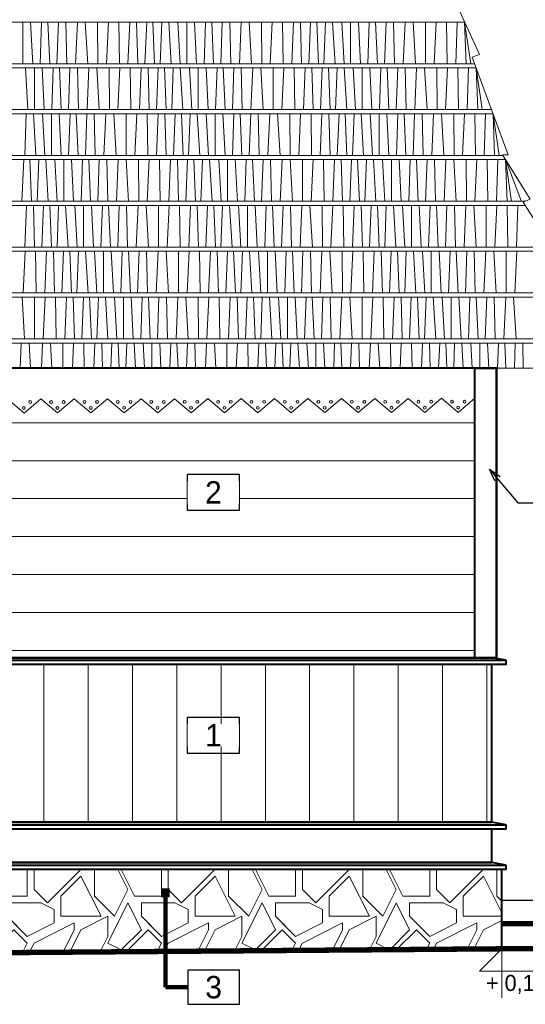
# Model space of a CAD drawing. Header units: centimetres. Extents: x 148485 to 162129, y -6573 to -2118.
# Tile 126 of 167: x 154889 to 155171, y -6244 to -5693. Entities that reach past the tile are written whole.
import ezdxf
from ezdxf import colors
from ezdxf.entities.mleader import LeaderData, LeaderLine
from ezdxf.math import Vec2, Vec3

# ---------------------------------------------------------------- set-up
doc = ezdxf.new("R2010")
doc.units = ezdxf.units.CM
doc.header["$LTSCALE"] = 0.1
doc.layers.get('0').update_dxf_attribs({"color": 45})
for name, color, linetype in [('A_opis_elewacji', 7, 'Continuous'), ('A_opisy elewacji', 7, 'Continuous'), ('A_wymiary_zewn', 4, 'Continuous'), ('widoki_R&F', 4, 'Continuous')]:
    doc.layers.add(name, color=color, linetype=linetype)
for name, color, linetype, lineweight in [('A_Opisy', 7, 'Continuous', 18), ('ELEWACJE - dach podziały', 34, 'Continuous', 15), ('ELEWACJE - gzymsy', 231, 'Continuous', 15), ('ELEWACJE - hacz dachówki', 251, 'Continuous', 9), ('ELEWACJE - ściany', 7, 'Continuous', 40), ('PODSTAWOWE - teren', 54, 'Continuous', 50)]:
    doc.layers.add(name, color=color, linetype=linetype, lineweight=lineweight)
doc.styles.add('CG', font='FL Pismo Techniczne.ttf')
doc.styles.add('Skala 50', font='simplex.shx', dxfattribs={"width": 0.9, "height": 10})
doc.styles.add('TECH', font='flptechn.ttf')
doc.dimstyles.new('PRĘTY 50', dxfattribs={"dimscale": 5, "dimtxt": 1.6, "dimasz": 0.4, "dimexe": 0, "dimexo": 0, "dimgap": 0.5, "dimtad": 1, "dimdec": 1, "dimlfac": 10, "dimrnd": 10, "dimzin": 12, "dimdsep": 46, "dimtxsty": 'TECH', "dimblk1": 'W', "dimblk2": 'W', "dimsah": 1, "dimcen": 0, "dimdle": 10, "dimse1": 1, "dimse2": 1, "dimsd1": 1, "dimsd2": 1, "dimclrd": 7, "dimclre": 256, "dimclrt": 256, "dimaunit": 1, "dimadec": 0, "dimazin": 0, "dimtfac": 8e-05, "dimtdec": 1, "dimtix": 1, "dimtmove": 2, "dimatfit": 3, "dimldrblk": 'W', "dimfxl": 1, "dimtolj": 1, "dimtzin": 9, "dimarcsym": 0})

# ---------------------------------------------------------------- blocks, each defined once
blk = doc.blocks.new('W')
at = {"lineweight": 18}
for p, q in [((66734.27, -158580.87), (66863.49, -158581.14)), ((66733.14, -158582), (66732.87, -158711.22))]:
    blk.add_line(p, q, dxfattribs=at)
for radius in [3.76, 2.45]:
    blk.add_circle((66798.5, -158672.51), radius, dxfattribs=at)
for centre, radius, start, end in [((66734.27, -158582), 1.13, 89.8798, 179.8798), ((66862.51, -158583.96), 2.82, 16.7493, 89.8798), ((66863.49, -158583.97), 2.82, 16.545, 89.8798), ((66805.96, -158667.72), 85.33, 64.9883, 86.6354), ((66799.92, -158770.44), 188.24, 76.2509, 86.6354), ((66805.96, -158667.72), 84.15, 64.9883, 128.2007), ((66786.8, -158606.75), 81.88, 341.5371, 16.7493), ((66786.8, -158606.75), 82.82, 341.5371, 16.545), ((66805.96, -158667.72), 81.8, 68.49, 128.2007), ((66838.39, -158613.2), 26.35, 6.1436, 76.2509), ((66825.6, -158617.88), 28.24, 68.49, 110.1351), ((66829.6, -158617.04), 29.41, 17.0473, 64.9883), ((66858, -158706.25), 122.35, 110.1351, 143.97), ((66829.6, -158617.04), 28.24, 17.0473, 64.9883), ((66768.47, -158620.08), 23.53, 128.2007, 152.2825), ((66768.47, -158620.08), 21.18, 128.2007, 152.2825), ((66807.75, -158625.12), 21.18, 71.1464, 130.05), ((66801.22, -158644.24), 41.38, 19.4301, 71.1464), ((66945.53, -158789.02), 235.29, 130.05, 136.6014), ((66816.1, -158621.18), 42.35, 334.0837, 17.0473), ((66816.1, -158621.18), 43.53, 334.0837, 17.0473), ((66762.62, -158617), 16.92, 152.2825, 197.573), ((66762.62, -158617), 14.57, 152.2825, 197.573), ((66806.22, -158618.37), 58.92, 332.8364, 7.7905), ((66927.73, -158571.3), 188.24, 195.6602, 198.4927), ((66927.73, -158571.3), 185.88, 195.6602, 198.4927), ((66733.52, -158580.49), 128.24, 314.8798, 339.8388), ((66830.6, -158628.26), 23.57, 333.8014, 8.7092), ((66858, -158706.25), 114.82, 136.6014, 154.9844), ((66743.86, -158632.8), 5.65, 340.0899, 18.4927), ((66743.86, -158632.8), 8, 340.0899, 18.4927), ((66820.28, -158637.52), 21.18, 326.9725, 19.4301), ((66733.14, -158580.87), 141.18, 291.2894, 338.4701), ((66733.14, -158580.87), 142.12, 291.2894, 338.4917), ((66812.33, -158673.03), 65.88, 143.97, 193.1667), ((66926.15, -158698.82), 188.24, 160.0899, 177.0168), ((66837.53, -158667.14), 94.12, 159.8603, 196.5636), ((66837.53, -158667.14), 91.76, 159.8603, 193.1667), ((66733.52, -158580.49), 131.76, 314.8798, 333.8014), ((66733.14, -158580.87), 134.59, 318.2366, 334.0837), ((66733.14, -158580.87), 135.76, 318.4371, 334.0837), ((66733.14, -158580.87), 125.11, 292.5922, 326.9725), ((66788.06, -158673.61), 37.65, 154.9844, 188.6731), ((66835.24, -158679.73), 9.41, 103.137, 134.8798), ((66833.53, -158672.39), 1.88, 13.4726, 103.137), ((66733.14, -158580.87), 128.24, 289.9208, 315.118), ((66826.21, -158674.15), 9.41, 314.1224, 13.4726), ((66733.14, -158580.87), 132.71, 291.3885, 315.9978), ((66733.14, -158580.87), 131.76, 295.9582, 315.1116), ((66772.71, -158675.95), 22.12, 188.6731, 292.5922), ((66764.53, -158689.08), 26.35, 179.8798, 260.1733), ((66764.86, -158688.75), 18.3, 196.5636, 252.8378), ((66780.5, -158678.15), 23.57, 261.0503, 295.9582), ((66758.8, -158634.64), 73.41, 279.6886, 288.0475), ((66766.9, -158682.13), 25.23, 252.8378, 279.6886), ((66735.69, -158710.24), 2.82, 179.8798, 253.0102), ((66735.69, -158711.23), 2.82, 179.8798, 253.2145), ((66758.8, -158634.64), 81.88, 253.0102, 288.2224), ((66758.8, -158634.64), 82.82, 253.2145, 288.2224), ((66767.11, -158682.39), 33.41, 257.7647, 281.3719)]:
    blk.add_arc(centre, radius, start, end, dxfattribs=at)
blk = doc.blocks.new('_Open30')
at = {"color": 0, "linetype": 'ByBlock', "lineweight": -2, "transparency": 16777216}
for p, q in [((-1, 0.2679), (0, 0)), ((0, 0), (-1, -0.2679)), ((0, 0), (-1, 0))]:
    blk.add_line(p, q, dxfattribs=at)

msp = doc.modelspace()

# ---------------------------------------------------------------- hatches: boundary and pattern name
at = {"layer": 'ELEWACJE - hacz dachówki'}
h = msp.add_hatch(dxfattribs=at)
h.set_pattern_fill('JIS_WOOD', color=256, scale=30, angle=315)
h.set_pattern_definition([(360, (-5147.87, 0), (5e-15, 21.2132034), [])])
h.paths.add_polyline_path([(154513.633, -6049.86), (154758.044, -6049.86), (154758.044, -5925.718), (154856.044, -5925.718), (154856.044, -6049.86), (155143.167, -6049.86), (155143.167, -5904.801), (155133.831, -5912.73), (155124.497, -5904.826), (155115.161, -5912.756), (155105.826, -5904.851), (155096.491, -5912.781), (155087.156, -5904.877), (155077.821, -5912.806), (155068.486, -5904.902), (155059.15, -5912.832), (155049.816, -5904.927), (155040.48, -5912.857), (155031.145, -5904.953), (155021.81, -5912.882), (155012.475, -5904.978), (155003.14, -5912.908), (154993.805, -5905.003), (154984.469, -5912.933), (154975.135, -5905.029), (154965.799, -5912.958), (154956.464, -5905.054), (154947.129, -5912.984), (154937.794, -5905.079), (154928.459, -5913.009), (154919.124, -5905.105), (154909.789, -5913.034), (154900.454, -5905.13), (154891.118, -5913.06), (154881.784, -5905.155), (154872.448, -5913.085), (154863.113, -5905.18), (154853.778, -5913.11), (154844.443, -5905.206), (154835.108, -5913.136), (154825.773, -5905.231), (154816.437, -5913.161), (154807.103, -5905.256), (154797.767, -5913.186), (154788.432, -5905.282), (154779.097, -5913.211), (154769.762, -5905.307), (154760.427, -5913.237), (154751.092, -5905.332), (154741.757, -5913.262), (154732.422, -5905.358), (154723.086, -5913.287), (154713.752, -5905.383), (154704.416, -5913.313), (154695.081, -5905.408), (154685.746, -5913.338), (154676.411, -5905.434), (154667.076, -5913.363), (154657.741, -5905.459), (154648.405, -5913.389), (154639.071, -5905.484), (154629.735, -5913.414), (154620.4, -5905.51), (154611.065, -5913.439), (154601.73, -5905.535), (154592.395, -5913.465), (154583.06, -5905.56), (154573.724, -5913.49), (154564.39, -5905.586), (154555.054, -5913.515), (154545.719, -5905.611), (154539.251, -5910.467), (154551.474, -5922.56), (154513.633, -5922.56)])
h = msp.add_hatch(dxfattribs=at)
h.set_pattern_fill('JIS_WOOD', color=256, scale=35, angle=45)
h.set_pattern_definition([(90, (-5147.87, 0), (-24.7487373, 2e-15), [])])
h.paths.add_polyline_path([(155152.667, -6141.86), (155152.667, -6053.68), (154856.044, -6053.68), (154856.044, -6055.403), (154758.044, -6055.403), (154758.044, -6053.68), (154518.839, -6053.68), (154512.2, -6053.68), (154512.2, -6141.86)])
at = {"layer": 'ELEWACJE - hacz dachówki', "transparency": 33554687}
h = msp.add_hatch(dxfattribs=at)
h.set_pattern_fill('GRAVEL', color=256, scale=75, pattern_type=2)
h.set_pattern_definition([(0, (-713.396, 1605.56), (75, 75), [22.5, -52.5]), (0, (-668.396, 1613.06), (75, 75), [18.75, -56.25]), (0, (-672.146, 1616.81), (75, 75), [15, -60]), (0, (-694.646, 1635.56), (75, 75), [11.25, -11.25, 15, -37.5]), (0, (-694.646, 1639.31), (75, 75), [15, -3.75, 18.75, -37.5]), (0, (-728.396, 1654.31), (75, 75), [18.75, -56.25]), (0, (-657.146, 1658.06), (75, 75), [18.75, -56.25]), (90, (-728.396, 1620.56), (-75, 75), [11.25, -63.75]), (90, (-717.146, 1676.81), (-75, 75), [7.5, -67.5]), (90, (-713.396, 1605.56), (-75, 75), [11.25, -63.75]), (90, (-705.896, 1673.06), (-75, 75), [3.75, -71.25]), (90, (-702.146, 1643.06), (-75, 75), [11.25, -63.75]), (90, (-694.646, 1616.81), (-75, 75), [18.75, -56.25]), (90, (-687.146, 1669.31), (-75, 75), [11.25, -63.75]), (90, (-679.646, 1639.31), (-75, 75), [15, -60]), (90, (-675.896, 1639.31), (-75, 75), [15, -60]), (90, (-668.396, 1605.56), (-75, 75), [7.5, -67.5]), (90, (-657.146, 1616.81), (-75, 75), [18.75, -56.25]), (45, (-720.896, 1613.06), (0, 75), [31.8198, -74.246217]), (45, (-713.396, 1616.81), (0, 75), [15.9099, -90.156117]), (45, (-679.646, 1658.06), (0, 75), [21.213203, -84.852815]), (45, (-679.646, 1661.81), (0, 75), [15.9099, -90.156117]), (135, (-705.896, 1654.31), (-75, 2e-14), [5.303325, -100.762692]), (135, (-720.896, 1613.06), (-75, 2e-14), [10.606575, -95.459442]), (135, (-698.396, 1635.56), (-75, 2e-14), [10.606575, -95.459442]), (135, (-679.646, 1654.31), (-75, 2e-14), [10.606575, -95.459442]), (135, (-657.146, 1669.31), (-75, 2e-14), [15.9099, -90.156117]), (135, (-657.146, 1665.56), (-75, 2e-14), [10.606575, -95.459442]), (135, (-660.896, 1673.06), (-75, 2e-14), [10.606575, -95.459442]), (135, (-683.396, 1605.56), (-75, 2e-14), [15.9099, -90.156117]), (26.56505, (-660.896, 1650.562), (75, 3e-08), [8.385, -159.3201]), (26.56505, (-679.646, 1631.812), (75, 3e-08), [8.385, -159.3201]), (26.56505, (-705.896, 1654.312), (75, 3e-08), [16.77, -150.9351]), (26.56505, (-702.146, 1673.062), (75, 3e-08), [16.77, -150.9351]), (26.56505, (-702.146, 1654.312), (75, 3e-08), [16.77, -150.9351]), (26.56505, (-657.146, 1669.312), (75, 3e-08), [16.77, -150.9351]), (26.56505, (-728.396, 1631.812), (75, 3e-08), [25.15575, -142.54935]), (26.56505, (-728.396, 1635.562), (75, 3e-08), [25.15575, -142.54935]), (26.56505, (-728.396, 1665.562), (75, 3e-08), [25.15575, -142.54935]), (63.43495, (-690.896, 1661.812), (4e-09, 75), [8.385, -159.3201]), (63.43495, (-657.146, 1658.062), (4e-09, 75), [8.385, -100.625098, 16.77, -41.925]), (63.43495, (-664.646, 1650.562), (4e-09, 75), [16.77, -150.9351]), (63.43495, (-709.646, 1658.062), (4e-09, 75), [16.77, -150.9351]), (63.43495, (-713.396, 1658.062), (4e-09, 75), [16.77, -150.9351]), (63.43495, (-687.146, 1665.562), (4e-09, 75), [25.15575, -142.54935]), (116.56505, (-705.896, 1646.812), (-3e-08, 75), [8.385, -159.3201]), (116.56505, (-657.146, 1639.312), (-3e-08, 75), [8.385, -159.3201]), (116.56505, (-672.146, 1616.812), (-3e-08, 75), [16.77, -150.9351]), (116.56505, (-675.896, 1620.562), (-3e-08, 75), [16.77, -150.9351]), (116.56505, (-668.396, 1673.062), (-3e-08, 75), [16.77, -150.9351]), (116.56505, (-728.396, 1635.562), (-3e-08, 75), [16.77, -150.9351]), (116.56505, (-690.896, 1605.562), (-3e-08, 75), [25.15575, -142.54935]), (153.43495, (-664.646, 1650.562), (-75, 4e-09), [16.77, -150.9351]), (153.43495, (-660.896, 1646.812), (-75, 4e-09), [16.77, -150.9351]), (153.43495, (-717.146, 1609.312), (-75, 4e-09), [8.385, -159.3201]), (153.43495, (-694.646, 1639.312), (-75, 4e-09), [8.385, -159.3201]), (153.43495, (-679.646, 1661.812), (-75, 4e-09), [8.385, -159.3201])])
h.paths.add_polyline_path([(154517.7, -6217.56), (155158.167, -6212.56), (155158.167, -6168.219), (154517.7, -6168.219)])

# ---------------------------------------------------------------- linework, layer by layer
at = {"layer": 'A_opis_elewacji'}
msp.add_lwpolyline([(154982.561, -6243.59), (155011.561, -6243.59), (155011.561, -6224.59), (154982.561, -6224.59)], close=True, dxfattribs=at)
at = {"layer": 'A_Opisy'}
msp.add_lwpolyline([(155158.167, -6240.06), (155158.167, -6212.56), (155145.667, -6225.06), (155184.411, -6225.06)], dxfattribs=at)
at = {"layer": 'A_opisy elewacji'}
for points in [[(155011.561, -5967.423), (155011.561, -5947.423), (154982.305, -5947.423), (154982.305, -5967.423)], [(155011.561, -6103.215), (155011.561, -6083.215), (154982.305, -6083.215), (154982.305, -6103.215)]]:
    msp.add_lwpolyline(points, close=True, dxfattribs=at)
at = {"layer": 'A_wymiary_zewn'}
msp.add_lwpolyline([(155158.2, -6185.56), (155158.133, -6198.56), (155189.567, -6198.56), (155189.633, -6191.56, 1), (155189.633, -6185.56)], format="xyb", close=True, dxfattribs=at)
at = {"layer": 'ELEWACJE - dach podziały'}
for points in [[(155185.826, -5819.947), (155170.178, -5795.154), (155174.121, -5793.415), (155158.473, -5768.621), (155161.749, -5768.694), (155141.62, -5714.129), (155145.652, -5712.642), (155133.627, -5686.252)], [(154205.667, -5717.795), (155142.973, -5717.795)], [(154397.481, -5743.404), (155152.419, -5743.404)], [(154417.946, -5769.054), (155158.747, -5769.054)], [(154437.825, -5794.664), (155171.287, -5794.664)], [(154461.31, -5820.319), (155184.984, -5820.319)], [(154484.744, -5845.929), (155197.211, -5845.929)], [(154508.229, -5871.583), (155208.335, -5871.583)], [(154520.963, -5888.06), (155214.467, -5888.06)]]:
    msp.add_lwpolyline(points, dxfattribs=at)
at = {"layer": 'ELEWACJE - gzymsy'}
msp.add_lwpolyline([(154520.963, -5888.06), (155143.167, -5888.06), (155143.167, -5904.801), (155133.831, -5912.73), (155124.497, -5904.826), (155115.161, -5912.756), (155105.826, -5904.851), (155096.491, -5912.781), (155087.156, -5904.877), (155077.821, -5912.806), (155068.486, -5904.902), (155059.15, -5912.832), (155049.816, -5904.927), (155040.48, -5912.857), (155031.145, -5904.953), (155021.81, -5912.882), (155012.475, -5904.978), (155003.14, -5912.908), (154993.805, -5905.003), (154984.469, -5912.933), (154975.135, -5905.029), (154965.799, -5912.958), (154956.464, -5905.054), (154947.129, -5912.984), (154937.794, -5905.079), (154928.459, -5913.009), (154919.124, -5905.105), (154909.789, -5913.034), (154900.454, -5905.13), (154891.118, -5913.06), (154881.784, -5905.155)], dxfattribs=at)
for centre in [(154980.885, -5906.825), (154987.921, -5906.826), (154999.578, -5906.826), (155006.614, -5906.827), (155018.248, -5906.801), (155025.284, -5906.801), (155036.918, -5906.776), (155043.954, -5906.776), (155055.61, -5906.777), (155062.646, -5906.777), (155074.281, -5906.751), (155081.317, -5906.752), (155092.973, -5906.752), (155100.009, -5906.752), (155111.643, -5906.727), (155118.679, -5906.727), (155130.314, -5906.701), (155137.35, -5906.702), (154891.007, -5910.237), (154891.007, -5910.237), (154894.526, -5906.9), (154906.182, -5906.901), (154909.7, -5910.238), (154913.218, -5906.901), (154924.852, -5906.875), (154928.37, -5910.213), (154928.37, -5910.213), (154931.888, -5906.876), (154943.522, -5906.85), (154947.04, -5910.187), (154947.04, -5910.187), (154950.558, -5906.85), (154962.215, -5906.851), (154965.733, -5910.188), (154969.251, -5906.851), (154984.403, -5910.163), (154984.403, -5910.163), (155003.095, -5910.164), (155021.766, -5910.138), (155021.766, -5910.138), (155040.436, -5910.113), (155040.436, -5910.113), (155059.128, -5910.114), (155077.799, -5910.089), (155077.799, -5910.089), (155096.491, -5910.089), (155115.161, -5910.064), (155115.161, -5910.064), (155133.831, -5910.039), (155133.831, -5910.039)]:
    msp.add_circle(centre, 0.783, dxfattribs=at)
at = {"layer": 'ELEWACJE - hacz dachówki'}
for p, q in [((154890.424, -5717.795), (154890.424, -5694.466)), ((154895.902, -5717.795), (154894.737, -5694.466)), ((154900.08, -5717.795), (154900.881, -5694.466)), ((154905.403, -5717.795), (154904.384, -5694.466)), ((154910.281, -5694.466), (154909.454, -5717.795)), ((154914.447, -5694.466), (154914.997, -5717.795)), ((154920.884, -5694.466), (154919.856, -5717.795)), ((154925.322, -5694.466), (154926.667, -5717.795)), ((154932.229, -5694.466), (154932.315, -5717.795)), ((154938.202, -5694.466), (154937.087, -5717.795)), ((154943.985, -5694.466), (154944.352, -5717.795)), ((154949.162, -5717.795), (154950.125, -5694.466)), ((154954.648, -5717.795), (154953.968, -5694.466)), ((154958.681, -5717.795), (154959.644, -5694.466)), ((154964.092, -5717.795), (154963.13, -5694.466)), ((154967.152, -5717.795), (154968.026, -5694.466)), ((154973.371, -5717.795), (154971.988, -5694.466)), ((154978.352, -5717.795), (154977.041, -5694.466)), ((154982.037, -5717.795), (154982.037, -5694.466)), ((154987.515, -5717.795), (154986.35, -5694.466)), ((154991.694, -5717.795), (154992.495, -5694.466)), ((154997.017, -5717.795), (154995.997, -5694.466)), ((155001.894, -5694.466), (155001.068, -5717.795)), ((155006.061, -5694.466), (155006.611, -5717.795)), ((155012.497, -5694.466), (155011.469, -5717.795)), ((155016.935, -5694.466), (155018.28, -5717.795)), ((155023.842, -5694.466), (155023.928, -5717.795)), ((155029.815, -5694.466), (155028.7, -5717.795)), ((155035.599, -5694.466), (155035.965, -5717.795)), ((155040.775, -5717.795), (155041.738, -5694.466)), ((155046.261, -5717.795), (155045.582, -5694.466)), ((155050.294, -5717.795), (155051.257, -5694.466)), ((155055.706, -5717.795), (155054.743, -5694.466)), ((155058.766, -5717.795), (155059.639, -5694.466)), ((155064.984, -5717.795), (155063.601, -5694.466)), ((155069.965, -5717.795), (155068.655, -5694.466)), ((155073.651, -5717.795), (155073.651, -5694.466)), ((155079.128, -5717.795), (155077.964, -5694.466)), ((155083.307, -5717.795), (155084.108, -5694.466)), ((155088.63, -5717.795), (155087.611, -5694.466)), ((155093.507, -5694.466), (155092.681, -5717.795)), ((155097.674, -5694.466), (155098.224, -5717.795)), ((155104.11, -5694.466), (155103.083, -5717.795)), ((155108.549, -5694.466), (155109.893, -5717.795)), ((155115.455, -5694.466), (155115.542, -5717.795)), ((155121.428, -5694.466), (155120.313, -5717.795)), ((155127.212, -5694.466), (155127.579, -5717.795)), ((155133.147, -5694.466), (155132.389, -5717.795)), ((155137.37, -5694.466), (155138.273, -5717.795)), ((154893.199, -5743.449), (154891.889, -5720.12)), ((154896.885, -5743.449), (154896.885, -5720.12)), ((154902.362, -5743.449), (154901.198, -5720.12)), ((154906.541, -5743.449), (154907.342, -5720.12)), ((154911.864, -5743.449), (154910.845, -5720.12)), ((154916.741, -5720.12), (154915.915, -5743.449)), ((154920.908, -5720.12), (154921.458, -5743.449)), ((154927.345, -5720.12), (154926.317, -5743.449)), ((154931.783, -5720.12), (154933.128, -5743.449)), ((154938.69, -5720.12), (154938.776, -5743.449)), ((154944.662, -5720.12), (154943.548, -5743.449)), ((154950.446, -5720.12), (154950.813, -5743.449)), ((154955.623, -5743.449), (154956.586, -5720.12)), ((154961.109, -5743.449), (154960.429, -5720.12)), ((154965.142, -5743.449), (154966.105, -5720.12)), ((154970.553, -5743.449), (154969.591, -5720.12)), ((154973.613, -5743.449), (154974.487, -5720.12)), ((154979.832, -5743.449), (154978.449, -5720.12)), ((154984.813, -5743.449), (154983.502, -5720.12)), ((154988.498, -5743.449), (154988.498, -5720.12)), ((154993.976, -5743.449), (154992.811, -5720.12)), ((154998.155, -5743.449), (154998.955, -5720.12)), ((155003.477, -5743.449), (155002.458, -5720.12)), ((155008.355, -5720.12), (155007.529, -5743.449)), ((155012.521, -5720.12), (155013.072, -5743.449)), ((155018.958, -5720.12), (155017.93, -5743.449)), ((155023.396, -5720.12), (155024.741, -5743.449)), ((155030.303, -5720.12), (155030.389, -5743.449)), ((155036.276, -5720.12), (155035.161, -5743.449)), ((155042.06, -5720.12), (155042.426, -5743.449)), ((155047.236, -5743.449), (155048.199, -5720.12)), ((155052.722, -5743.449), (155052.042, -5720.12)), ((155056.755, -5743.449), (155057.718, -5720.12)), ((155062.167, -5743.449), (155061.204, -5720.12)), ((155065.227, -5743.449), (155066.1, -5720.12)), ((155071.445, -5743.449), (155070.062, -5720.12)), ((155076.426, -5743.449), (155075.116, -5720.12)), ((155080.112, -5743.449), (155080.112, -5720.12)), ((155085.589, -5743.449), (155084.424, -5720.12)), ((155089.768, -5743.449), (155090.569, -5720.12)), ((155095.091, -5743.449), (155094.072, -5720.12)), ((155099.968, -5720.12), (155099.142, -5743.449)), ((155104.135, -5720.12), (155104.685, -5743.449)), ((155110.571, -5720.12), (155109.544, -5743.449)), ((155115.01, -5720.12), (155116.354, -5743.449)), ((155121.916, -5720.12), (155122.003, -5743.449)), ((155127.889, -5720.12), (155126.774, -5743.449)), ((155133.673, -5720.12), (155134.04, -5743.449)), ((155139.608, -5720.12), (155138.849, -5743.449)), ((155143.83, -5720.12), (155144.734, -5743.449)), ((154891.447, -5769.058), (154892.32, -5745.729)), ((154897.666, -5769.058), (154896.283, -5745.729)), ((154902.646, -5769.058), (154901.336, -5745.729)), ((154906.332, -5769.058), (154906.332, -5745.729)), ((154911.809, -5769.058), (154910.645, -5745.729)), ((154915.988, -5769.058), (154916.789, -5745.729)), ((154921.311, -5769.058), (154920.292, -5745.729)), ((154926.188, -5745.729), (154925.362, -5769.058)), ((154930.355, -5745.729), (154930.905, -5769.058)), ((154936.791, -5745.729), (154935.764, -5769.058)), ((154941.23, -5745.729), (154942.574, -5769.058)), ((154948.137, -5745.729), (154948.223, -5769.058)), ((154954.109, -5745.729), (154952.994, -5769.058)), ((154959.893, -5745.729), (154960.26, -5769.058)), ((154965.07, -5769.058), (154966.033, -5745.729)), ((154970.556, -5769.058), (154969.876, -5745.729)), ((154974.588, -5769.058), (154975.552, -5745.729)), ((154980, -5769.058), (154979.037, -5745.729)), ((154983.06, -5769.058), (154983.934, -5745.729)), ((154989.279, -5769.058), (154987.896, -5745.729)), ((154994.26, -5769.058), (154992.949, -5745.729)), ((154997.945, -5769.058), (154997.945, -5745.729)), ((155003.423, -5769.058), (155002.258, -5745.729)), ((155007.602, -5769.058), (155008.402, -5745.729)), ((155012.924, -5769.058), (155011.905, -5745.729)), ((155017.802, -5745.729), (155016.975, -5769.058)), ((155021.968, -5745.729), (155022.518, -5769.058)), ((155028.405, -5745.729), (155027.377, -5769.058)), ((155032.843, -5745.729), (155034.188, -5769.058)), ((155039.75, -5745.729), (155039.836, -5769.058)), ((155045.723, -5745.729), (155044.608, -5769.058)), ((155051.506, -5745.729), (155051.873, -5769.058)), ((155056.683, -5769.058), (155057.646, -5745.729)), ((155062.169, -5769.058), (155061.489, -5745.729)), ((155066.202, -5769.058), (155067.165, -5745.729)), ((155071.613, -5769.058), (155070.651, -5745.729)), ((155074.673, -5769.058), (155075.547, -5745.729)), ((155080.892, -5769.058), (155079.509, -5745.729)), ((155085.873, -5769.058), (155084.562, -5745.729)), ((155089.558, -5769.058), (155089.558, -5745.729)), ((155095.036, -5769.058), (155093.871, -5745.729)), ((155099.215, -5769.058), (155100.016, -5745.729)), ((155104.538, -5769.058), (155103.518, -5745.729)), ((155109.415, -5745.729), (155108.589, -5769.058)), ((155113.582, -5745.729), (155114.132, -5769.058)), ((155120.018, -5745.729), (155118.99, -5769.058)), ((155124.456, -5745.729), (155125.801, -5769.058)), ((155131.363, -5745.729), (155131.449, -5769.058)), ((155137.336, -5745.729), (155136.221, -5769.058)), ((155143.12, -5745.729), (155143.486, -5769.058)), ((155149.055, -5745.729), (155148.296, -5769.058)), ((155153.277, -5745.729), (155154.181, -5769.058)), ((154889.912, -5794.708), (154890.875, -5771.379)), ((154895.324, -5794.708), (154894.361, -5771.379)), ((154898.383, -5794.708), (154899.257, -5771.379)), ((154904.602, -5794.708), (154903.219, -5771.379)), ((154909.583, -5794.708), (154908.272, -5771.379)), ((154913.268, -5794.708), (154913.268, -5771.379)), ((154918.746, -5794.708), (154917.581, -5771.379)), ((154922.925, -5794.708), (154923.726, -5771.379)), ((154928.248, -5794.708), (154927.228, -5771.379)), ((154933.125, -5771.379), (154932.299, -5794.708)), ((154937.292, -5771.379), (154937.842, -5794.708)), ((154943.728, -5771.379), (154942.701, -5794.708)), ((154948.166, -5771.379), (154949.511, -5794.708)), ((154955.073, -5771.379), (154955.159, -5794.708)), ((154961.046, -5771.379), (154959.931, -5794.708)), ((154966.83, -5771.379), (154967.196, -5794.708)), ((154972.006, -5794.708), (154972.969, -5771.379)), ((154977.492, -5794.708), (154976.813, -5771.379)), ((154981.525, -5794.708), (154982.488, -5771.379)), ((154986.937, -5794.708), (154985.974, -5771.379)), ((154989.997, -5794.708), (154990.87, -5771.379)), ((154996.216, -5794.708), (154994.833, -5771.379)), ((155001.196, -5794.708), (154999.886, -5771.379)), ((155004.882, -5794.708), (155004.882, -5771.379)), ((155010.359, -5794.708), (155009.195, -5771.379)), ((155014.538, -5794.708), (155015.339, -5771.379)), ((155019.861, -5794.708), (155018.842, -5771.379)), ((155024.738, -5771.379), (155023.912, -5794.708)), ((155028.905, -5771.379), (155029.455, -5794.708)), ((155035.341, -5771.379), (155034.314, -5794.708)), ((155039.78, -5771.379), (155041.124, -5794.708)), ((155046.687, -5771.379), (155046.773, -5794.708)), ((155052.659, -5771.379), (155051.544, -5794.708)), ((155058.443, -5771.379), (155058.81, -5794.708)), ((155063.62, -5794.708), (155064.583, -5771.379)), ((155069.106, -5794.708), (155068.426, -5771.379)), ((155073.138, -5794.708), (155074.102, -5771.379)), ((155078.55, -5794.708), (155077.587, -5771.379)), ((155081.61, -5794.708), (155082.484, -5771.379)), ((155087.829, -5794.708), (155086.446, -5771.379)), ((155092.81, -5794.708), (155091.499, -5771.379)), ((155096.495, -5794.708), (155096.495, -5771.379)), ((155101.973, -5794.708), (155100.808, -5771.379)), ((155106.152, -5794.708), (155106.952, -5771.379)), ((155111.474, -5794.708), (155110.455, -5771.379)), ((155116.352, -5771.379), (155115.525, -5794.708)), ((155120.518, -5771.379), (155121.069, -5794.708)), ((155126.955, -5771.379), (155125.927, -5794.708)), ((155131.393, -5771.379), (155132.738, -5794.708)), ((155138.3, -5771.379), (155138.386, -5794.708)), ((155144.273, -5771.379), (155143.158, -5794.708)), ((155150.056, -5771.379), (155150.423, -5794.708)), ((155155.991, -5771.379), (155155.233, -5794.708)), ((155160.214, -5771.379), (155161.117, -5794.708)), ((154891.516, -5820.319), (154892.479, -5796.99)), ((154897.002, -5820.319), (154896.323, -5796.99)), ((154901.035, -5820.319), (154901.998, -5796.99)), ((154906.447, -5820.319), (154905.484, -5796.99)), ((154909.507, -5820.319), (154910.38, -5796.99)), ((154915.725, -5820.319), (154914.342, -5796.99)), ((154920.706, -5820.319), (154919.396, -5796.99)), ((154924.392, -5820.319), (154924.392, -5796.99)), ((154929.869, -5820.319), (154928.705, -5796.99)), ((154934.048, -5820.319), (154934.849, -5796.99)), ((154939.371, -5820.319), (154938.352, -5796.99)), ((154944.248, -5796.99), (154943.422, -5820.319)), ((154948.415, -5796.99), (154948.965, -5820.319)), ((154954.851, -5796.99), (154953.824, -5820.319)), ((154959.29, -5796.99), (154960.634, -5820.319)), ((154966.196, -5796.99), (154966.283, -5820.319)), ((154972.169, -5796.99), (154971.054, -5820.319)), ((154977.953, -5796.99), (154978.32, -5820.319)), ((154983.13, -5820.319), (154984.093, -5796.99)), ((154988.616, -5820.319), (154987.936, -5796.99)), ((154992.648, -5820.319), (154993.611, -5796.99)), ((154998.06, -5820.319), (154997.097, -5796.99)), ((155001.12, -5820.319), (155001.994, -5796.99)), ((155007.339, -5820.319), (155005.956, -5796.99)), ((155012.32, -5820.319), (155011.009, -5796.99)), ((155016.005, -5820.319), (155016.005, -5796.99)), ((155021.482, -5820.319), (155020.318, -5796.99)), ((155025.661, -5820.319), (155026.462, -5796.99)), ((155030.984, -5820.319), (155029.965, -5796.99)), ((155035.862, -5796.99), (155035.035, -5820.319)), ((155040.028, -5796.99), (155040.578, -5820.319)), ((155046.465, -5796.99), (155045.437, -5820.319)), ((155050.903, -5796.99), (155052.248, -5820.319)), ((155057.81, -5796.99), (155057.896, -5820.319)), ((155063.783, -5796.99), (155062.668, -5820.319)), ((155069.566, -5796.99), (155069.933, -5820.319)), ((155074.743, -5820.319), (155075.706, -5796.99)), ((155080.229, -5820.319), (155079.549, -5796.99)), ((155084.262, -5820.319), (155085.225, -5796.99)), ((155089.673, -5820.319), (155088.711, -5796.99)), ((155092.733, -5820.319), (155093.607, -5796.99)), ((155098.952, -5820.319), (155097.569, -5796.99)), ((155103.933, -5820.319), (155102.622, -5796.99)), ((155107.618, -5820.319), (155107.618, -5796.99)), ((155113.096, -5820.319), (155111.931, -5796.99)), ((155117.275, -5820.319), (155118.076, -5796.99)), ((155122.598, -5820.319), (155121.578, -5796.99)), ((155127.475, -5796.99), (155126.649, -5820.319)), ((155131.642, -5796.99), (155132.192, -5820.319)), ((155138.078, -5796.99), (155137.05, -5820.319)), ((155142.516, -5796.99), (155143.861, -5820.319)), ((155149.423, -5796.99), (155149.509, -5820.319)), ((155155.396, -5796.99), (155154.281, -5820.319)), ((155161.18, -5796.99), (155161.546, -5820.319)), ((155167.115, -5796.99), (155166.356, -5820.319)), ((154891.708, -5822.644), (154890.593, -5845.973)), ((154897.492, -5822.644), (154897.858, -5845.973)), ((154902.668, -5845.973), (154903.631, -5822.644)), ((154908.154, -5845.973), (154907.475, -5822.644)), ((154912.187, -5845.973), (154913.15, -5822.644)), ((154917.599, -5845.973), (154916.636, -5822.644)), ((154920.659, -5845.973), (154921.532, -5822.644)), ((154926.878, -5845.973), (154925.495, -5822.644)), ((154931.858, -5845.973), (154930.548, -5822.644)), ((154935.544, -5845.973), (154935.544, -5822.644)), ((154941.021, -5845.973), (154939.857, -5822.644)), ((154945.2, -5845.973), (154946.001, -5822.644)), ((154950.523, -5845.973), (154949.504, -5822.644)), ((154955.4, -5822.644), (154954.574, -5845.973)), ((154959.567, -5822.644), (154960.117, -5845.973)), ((154966.003, -5822.644), (154964.976, -5845.973)), ((154970.442, -5822.644), (154971.786, -5845.973)), ((154977.349, -5822.644), (154977.435, -5845.973)), ((154983.321, -5822.644), (154982.206, -5845.973)), ((154989.105, -5822.644), (154989.472, -5845.973)), ((154994.282, -5845.973), (154995.245, -5822.644)), ((154999.768, -5845.973), (154999.088, -5822.644)), ((155003.8, -5845.973), (155004.764, -5822.644)), ((155009.212, -5845.973), (155008.249, -5822.644)), ((155012.272, -5845.973), (155013.146, -5822.644)), ((155018.491, -5845.973), (155017.108, -5822.644)), ((155023.472, -5845.973), (155022.161, -5822.644)), ((155027.157, -5845.973), (155027.157, -5822.644)), ((155032.635, -5845.973), (155031.47, -5822.644)), ((155036.814, -5845.973), (155037.614, -5822.644)), ((155042.136, -5845.973), (155041.117, -5822.644)), ((155047.014, -5822.644), (155046.187, -5845.973)), ((155051.18, -5822.644), (155051.731, -5845.973)), ((155057.617, -5822.644), (155056.589, -5845.973)), ((155062.055, -5822.644), (155063.4, -5845.973)), ((155068.962, -5822.644), (155069.048, -5845.973)), ((155074.935, -5822.644), (155073.82, -5845.973)), ((155080.718, -5822.644), (155081.085, -5845.973)), ((155085.895, -5845.973), (155086.858, -5822.644)), ((155091.381, -5845.973), (155090.701, -5822.644)), ((155095.414, -5845.973), (155096.377, -5822.644)), ((155100.825, -5845.973), (155099.863, -5822.644)), ((155103.885, -5845.973), (155104.759, -5822.644)), ((155110.104, -5845.973), (155108.721, -5822.644)), ((155115.085, -5845.973), (155113.774, -5822.644)), ((155118.77, -5845.973), (155118.77, -5822.644)), ((155124.248, -5845.973), (155123.083, -5822.644)), ((155128.427, -5845.973), (155129.228, -5822.644)), ((155133.75, -5845.973), (155132.73, -5822.644)), ((155138.627, -5822.644), (155137.801, -5845.973)), ((155142.794, -5822.644), (155143.344, -5845.973)), ((155149.23, -5822.644), (155148.202, -5845.973)), ((155153.668, -5822.644), (155155.013, -5845.973)), ((155160.575, -5822.644), (155160.661, -5845.973)), ((155166.548, -5822.644), (155165.433, -5845.973)), ((154889.951, -5848.254), (154891.295, -5871.583)), ((154896.857, -5848.254), (154896.944, -5871.583)), ((154902.83, -5848.254), (154901.715, -5871.583)), ((154908.614, -5848.254), (154908.981, -5871.583)), ((154913.79, -5871.583), (154914.754, -5848.254)), ((154919.277, -5871.583), (154918.597, -5848.254)), ((154923.309, -5871.583), (154924.272, -5848.254)), ((154928.721, -5871.583), (154927.758, -5848.254)), ((154931.781, -5871.583), (154932.655, -5848.254)), ((154938, -5871.583), (154936.617, -5848.254)), ((154942.98, -5871.583), (154941.67, -5848.254)), ((154946.666, -5871.583), (154946.666, -5848.254)), ((154952.143, -5871.583), (154950.979, -5848.254)), ((154956.322, -5871.583), (154957.123, -5848.254)), ((154961.645, -5871.583), (154960.626, -5848.254)), ((154966.522, -5848.254), (154965.696, -5871.583)), ((154970.689, -5848.254), (154971.239, -5871.583)), ((154977.126, -5848.254), (154976.098, -5871.583)), ((154981.564, -5848.254), (154982.909, -5871.583)), ((154988.471, -5848.254), (154988.557, -5871.583)), ((154994.443, -5848.254), (154993.329, -5871.583)), ((155000.227, -5848.254), (155000.594, -5871.583)), ((155005.404, -5871.583), (155006.367, -5848.254)), ((155010.89, -5871.583), (155010.21, -5848.254)), ((155014.923, -5871.583), (155015.886, -5848.254)), ((155020.334, -5871.583), (155019.372, -5848.254)), ((155023.394, -5871.583), (155024.268, -5848.254)), ((155029.613, -5871.583), (155028.23, -5848.254)), ((155034.594, -5871.583), (155033.283, -5848.254)), ((155038.279, -5871.583), (155038.279, -5848.254)), ((155043.757, -5871.583), (155042.592, -5848.254)), ((155047.936, -5871.583), (155048.736, -5848.254)), ((155053.258, -5871.583), (155052.239, -5848.254)), ((155058.136, -5848.254), (155057.31, -5871.583)), ((155062.302, -5848.254), (155062.853, -5871.583)), ((155068.739, -5848.254), (155067.711, -5871.583)), ((155073.177, -5848.254), (155074.522, -5871.583)), ((155080.084, -5848.254), (155080.17, -5871.583)), ((155086.057, -5848.254), (155084.942, -5871.583)), ((155091.841, -5848.254), (155092.207, -5871.583)), ((155097.017, -5871.583), (155097.98, -5848.254)), ((155102.503, -5871.583), (155101.823, -5848.254)), ((155106.536, -5871.583), (155107.499, -5848.254)), ((155111.948, -5871.583), (155110.985, -5848.254)), ((155115.008, -5871.583), (155115.881, -5848.254)), ((155121.226, -5871.583), (155119.843, -5848.254)), ((155126.207, -5871.583), (155124.897, -5848.254)), ((155129.893, -5871.583), (155129.893, -5848.254)), ((155135.37, -5871.583), (155134.205, -5848.254)), ((155139.549, -5871.583), (155140.35, -5848.254)), ((155144.872, -5871.583), (155143.853, -5848.254)), ((155149.749, -5848.254), (155148.923, -5871.583)), ((155153.916, -5848.254), (155154.466, -5871.583)), ((155160.352, -5848.254), (155159.325, -5871.583)), ((155164.791, -5848.254), (155166.135, -5871.583)), ((154889.52, -5873.908), (154888.896, -5888.06)), ((154893.958, -5873.908), (154894.774, -5888.06)), ((154901.449, -5873.908), (154900.826, -5888.06)), ((154905.887, -5873.908), (154906.703, -5888.06)), ((154912.794, -5873.908), (154912.846, -5888.06)), ((154918.767, -5873.908), (154918.091, -5888.06)), ((154924.551, -5873.908), (154924.773, -5888.06)), ((154930.106, -5888.06), (154930.69, -5873.908)), ((154934.946, -5888.06), (154934.534, -5873.908)), ((154939.625, -5888.06), (154940.209, -5873.908)), ((154944.279, -5888.06), (154943.695, -5873.908)), ((154948.061, -5888.06), (154948.591, -5873.908)), ((154953.392, -5888.06), (154952.553, -5873.908)), ((154958.402, -5888.06), (154957.607, -5873.908)), ((154962.603, -5888.06), (154962.603, -5873.908)), ((154967.622, -5888.06), (154966.916, -5873.908)), ((154972.574, -5888.06), (154973.06, -5873.908)), ((154977.181, -5888.06), (154976.563, -5873.908)), ((154982.459, -5873.908), (154981.958, -5888.06)), ((154986.626, -5873.908), (154986.96, -5888.06)), ((154993.062, -5873.908), (154992.439, -5888.06)), ((154997.501, -5873.908), (154998.316, -5888.06)), ((155004.407, -5873.908), (155004.46, -5888.06)), ((155010.38, -5873.908), (155009.704, -5888.06)), ((155016.164, -5873.908), (155016.386, -5888.06)), ((155021.719, -5888.06), (155022.304, -5873.908)), ((155026.559, -5888.06), (155026.147, -5873.908)), ((155031.238, -5888.06), (155031.822, -5873.908)), ((155035.892, -5888.06), (155035.308, -5873.908)), ((155039.675, -5888.06), (155040.205, -5873.908)), ((155045.006, -5888.06), (155044.167, -5873.908)), ((155050.015, -5888.06), (155049.22, -5873.908)), ((155054.216, -5888.06), (155054.216, -5873.908)), ((155059.235, -5888.06), (155058.529, -5873.908)), ((155064.187, -5888.06), (155064.673, -5873.908)), ((155068.794, -5888.06), (155068.176, -5873.908)), ((155074.073, -5873.908), (155073.571, -5888.06)), ((155078.239, -5873.908), (155078.573, -5888.06)), ((155084.676, -5873.908), (155084.052, -5888.06)), ((155089.114, -5873.908), (155089.93, -5888.06)), ((155096.021, -5873.908), (155096.073, -5888.06)), ((155101.994, -5873.908), (155101.317, -5888.06)), ((155107.777, -5873.908), (155108, -5888.06)), ((155113.333, -5888.06), (155113.917, -5873.908)), ((155118.173, -5888.06), (155117.76, -5873.908)), ((155122.852, -5888.06), (155123.436, -5873.908)), ((155127.506, -5888.06), (155126.922, -5873.908)), ((155131.288, -5888.06), (155131.818, -5873.908)), ((155136.619, -5888.06), (155135.78, -5873.908)), ((155141.628, -5888.06), (155140.833, -5873.908)), ((155145.829, -5888.06), (155145.829, -5873.908)), ((155150.849, -5888.06), (155150.142, -5873.908)), ((155155.801, -5888.06), (155156.287, -5873.908)), ((155160.408, -5888.06), (155159.789, -5873.908)), ((155165.686, -5873.908), (155165.185, -5888.06)), ((155169.853, -5873.908), (155170.186, -5888.06))]:
    msp.add_line(p, q, dxfattribs=at)
for points in [[(154205.667, -5694.466), (155137.37, -5694.466)], [(155140.788, -5717.795), (155137.37, -5694.466)], [(154205.667, -5720.12), (155143.83, -5720.12)], [(155147.248, -5743.449), (155143.83, -5720.12)], [(154400.205, -5745.729), (155153.277, -5745.729)], [(155156.695, -5769.058), (155153.277, -5745.729)], [(154417.116, -5771.379), (155160.214, -5771.379)], [(155163.632, -5794.708), (155160.214, -5771.379)], [(155160.214, -5771.379), (155169.214, -5794.708)], [(155174.121, -5793.415), (155160.214, -5771.379)], [(154440.549, -5796.99), (155171.337, -5796.99)], [(154464.034, -5822.644), (155182.489, -5822.644)], [(154487.468, -5848.254), (155193.611, -5848.254)], [(154510.953, -5873.908), (155209.548, -5873.908)]]:
    msp.add_lwpolyline(points, dxfattribs=at)
at = {"layer": 'ELEWACJE - ściany'}
for points in [[(154856.044, -6049.86), (155155.167, -6049.86), (155155.167, -5888.06), (154520.963, -5888.06), (154533.71, -5898.941), (154530.497, -5901.807), (154551.474, -5922.56), (154513.633, -5922.56), (154513.633, -6049.86)], [(154758.044, -6053.68), (154511.133, -6053.68), (154511.133, -6141.86), (155152.667, -6141.86), (155152.667, -6053.68), (154856.044, -6053.68)], [(154856.044, -6051.218), (155160.373, -6051.218), (155152.667, -6049.86), (154856.044, -6049.86)], [(154856.044, -6051.218), (155160.373, -6051.218), (155160.373, -6053.68), (154856.044, -6053.68)]]:
    msp.add_lwpolyline(points, dxfattribs=at)
for points in [[(155155.167, -6049.86), (155143.167, -6049.86), (155143.167, -5888.06), (155155.167, -5888.06)], [(155160.373, -6143.218), (155152.667, -6141.86), (154511.133, -6141.86), (154518.839, -6143.218)], [(155152.667, -6145.68), (154512.2, -6145.68), (154512.2, -6164.398), (155152.667, -6164.398)], [(154518.839, -6143.218), (155160.373, -6143.218), (155160.373, -6145.68), (154518.839, -6145.68)], [(155160.373, -6165.757), (155152.667, -6164.398), (154511.133, -6164.398), (154518.839, -6165.757)], [(154517.7, -6217.56), (155158.167, -6212.56), (155158.167, -6168.219), (154517.7, -6168.219)], [(154518.839, -6165.757), (155160.373, -6165.757), (155160.373, -6168.219), (154518.839, -6168.219)]]:
    msp.add_lwpolyline(points, close=True, dxfattribs=at)
at = {"layer": 'PODSTAWOWE - teren', "lineweight": 40, "const_width": 3}
for points in [[(155158.133, -6198.56), (155306.251, -6198.56)], [(155306.807, -6212.56), (155158.167, -6212.56), (154517.7, -6217.56), (154517.74, -6222.56), (154237.7, -6222.56), (154207.796, -6212.56), (153990.77, -6207.56), (153896.272, -6207.56)]]:
    msp.add_lwpolyline(points, dxfattribs=at)

# ---------------------------------------------------------------- texts
at = {"layer": 'A_opis_elewacji', "insert": (154997.061, -6234.09), "char_height": 12.5, "width": 28, "attachment_point": 5, "style": 'CG'}
msp.add_mtext('3', dxfattribs=at)
at = {"layer": 'A_Opisy', "color": 4, "style": 'TECH'}
msp.add_text('+ 0,10', height=9, dxfattribs=at).set_placement((155149.364, -6236.147))

# ---------------------------------------------------------------- leaders
at = {"layer": 'A_opis_elewacji'}
msp.add_leader([(154970.068, -6181.257), (154970.068, -6234.09), (154982.561, -6234.09)], dimstyle='PRĘTY 50', override={"dimscale": 5, "dimtxt": 1.6, "dimasz": 1, "dimgap": 0.5, "dimtad": 0, "dimclrd": 256, "dimldrblk": 'BoxFilled', "dimfxlon": 0, "dimlwd": 65534}, dxfattribs=at)
at = {"layer": 'widoki_R&F'}
ml = msp.add_multileader_mtext('Standard', dxfattribs=at)
ml.set_content('\\pxql;{\\W0.6;naroża olistwowane}', color=256, style='Skala 50')
ml.set_leader_properties()
ml.set_arrow_properties(name='OPEN30')
ml.build(insert=Vec2(0, 0))
ml.multileader.update_dxf_attribs({"dogleg_length": 5, "arrow_head_size": 7})
ctx = ml.context
ctx.base_point, ctx.char_height, ctx.arrow_head_size, ctx.plane_origin = Vec3(155178.358, -5963.29), 9, 7, Vec3(221162.67, 784.522)
notes = []
notes.append((ctx, [(0, (1, 1, 0), (155167.17, -5963.29), (1, 0), 11.187, [(0, [(155151.209, -5944.438)], 0, [])])]))
ctx.mtext.insert, ctx.mtext.width, ctx.mtext.defined_height = Vec3(155180.358, -5957.89), 57.84216, 46.643
for ctx, leaders in notes:
    for number, flags, end, landing, length, lines in leaders:
        leader = LeaderData()
        leader.index, (leader.has_last_leader_line, leader.has_dogleg_vector, leader.attachment_direction) = number, flags
        leader.last_leader_point, leader.dogleg_vector, leader.dogleg_length = Vec3(end), Vec3(landing), length
        for number, points, colour, breaks in lines:
            line = LeaderLine()
            line.index, line.vertices, line.color, line.breaks = number, Vec3.list(points), colors.encode_raw_color(colour), breaks
            leader.lines.append(line)
        ctx.leaders.append(leader)

# ---------------------------------------------------------------- next in the draw order: texts
at = {"layer": 'A_opisy elewacji', "char_height": 12.5, "width": 28.756, "attachment_point": 5, "style": 'CG', "bg_fill": 3, "box_fill_scale": 1, "bg_fill_color": 1, "bg_fill_transparency": 0}
for s, insert in [('2', (154996.933, -5957.423)), ('1', (154996.933, -6093.215))]:
    msp.add_mtext(s, dxfattribs=dict(at, insert=insert))

doc.saveas('drawing.dxf')
